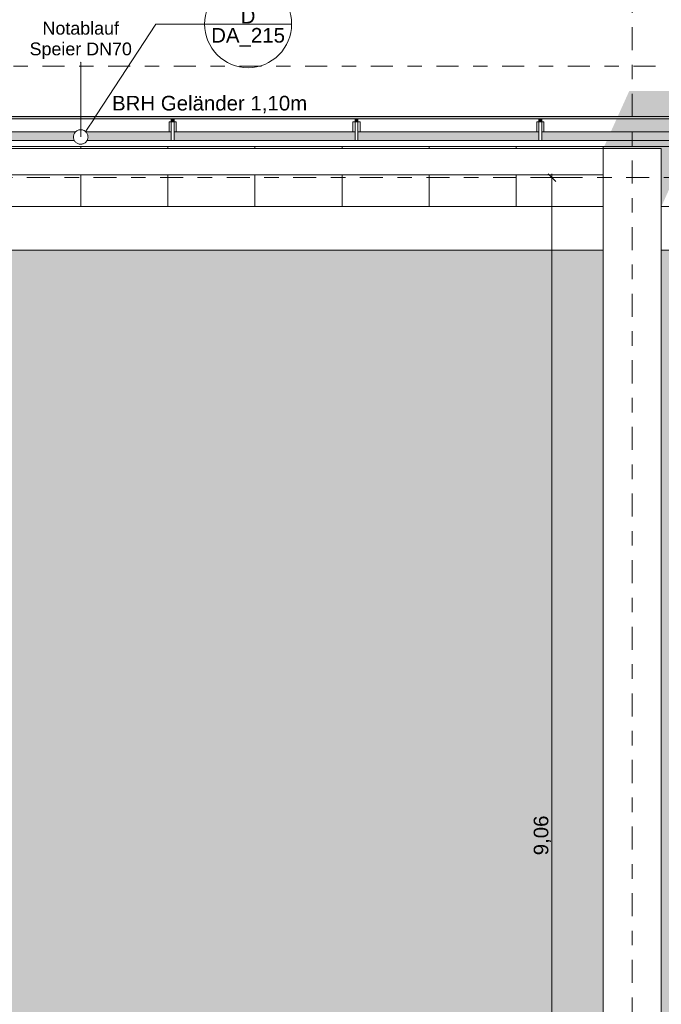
# Model space of a CAD drawing. Header units: metres. Extents: x -180 to 4, y -47 to 4.
# Tile 110 of 256: x -141.64 to -137.22, y -6.14 to 0.64. Entities that reach past the tile are written whole.
import ezdxf

# ---------------------------------------------------------------- set-up
doc = ezdxf.new("R2010")
doc.units = ezdxf.units.M
doc.header["$LTSCALE"] = 0.05
doc.header["$PDMODE"] = 1
doc.header["$PDSIZE"] = -2
for name, pattern in [('ISO-02 Strichlinie', [3.81, 3.048, -0.762]), ('ISO-10 Strichpunktlinie', [4.699, 3.048, -0.762, 0.127, -0.762]), ('Linienart-53', [5.291531, 3.175, -1.058062, 0.352704, -0.705764])]:
    doc.linetypes.add(name, pattern=pattern)
doc.layers.get('0').update_dxf_attribs({"lineweight": 25})
for name, color, linetype, lineweight, true_color in [('30 -36 Dächer- 3 Dachbeläge', 7, 'Continuous', 15, 0x9999ff), ('30 -36 Dächer- 4 Dachbekleidungen', 7, 'Continuous', 9, 0xccccff), ('70 -72 Beschriftung- 1 Beschriftung allgemein', 7, 'Continuous', 9, 0xff6633), ('70 -72 Beschriftung- 7 Detailverweise', 7, 'Continuous', 9, 0x00dd00), ('70 -72 Beschriftung- 7 Detailverweise Linie', 7, 'Continuous', 9, 0x00dd00), ('70 -76 Bemaßung- 2 Allgemein', 7, 'Continuous', 5, 0x6666cc)]:
    doc.layers.add(name, color=color, linetype=linetype, lineweight=lineweight, true_color=true_color)
for name, color, linetype, lineweight in [('40 -41 Abwasser_Wasser_Gas- 2 Wasser-1', 7, 'Continuous', 15), ('60- 61 allgemeine Ausstattung- 4 Terrassen', 7, 'Continuous', 9), ('70 -71 Achsen- 1 Gebäudeachsen', 7, 'Linienart-53', 18), ('70 -72 Beschriftung-14 Schatten', 7, 'Continuous', 5), ('Keine', 7, 'Continuous', 9)]:
    doc.layers.add(name, color=color, linetype=linetype, lineweight=lineweight)
doc.styles.add('Arial', font='arial.ttf')
doc.dimstyles.new('k+k_klein', dxfattribs={"dimtxt": 0.075516, "dimasz": 0.05302, "dimexe": 0.05, "dimexo": 0.15, "dimgap": 0.005, "dimtad": 1, "dimdec": 3, "dimtxsty": 'Arial', "dimblk": 'VW_SLASH-2', "dimblk1": 'VW_SLASH-2', "dimblk2": 'VW_SLASH-2', "dimcen": 0, "dimdle": 0.025, "dimadec": 3, "dimazin": 0, "dimtfac": 0.75, "dimtdec": 3, "dimtix": 1, "dimtmove": 0, "dimatfit": 0, "dimldrblk": 'VW_FILLEDARROW', "dimfxl": 0.1, "dimfxlon": 1, "dimfrac": 2, "dimtolj": 1, "dimarcsym": 0})

# ---------------------------------------------------------------- blocks, each defined once
blk = doc.blocks.new('Gruppe-806')
at = {"layer": '70 -72 Beschriftung- 1 Beschriftung allgemein', "linetype": 'Continuous', "lineweight": 0}
blk.add_hatch(color=30, dxfattribs=at).paths.add_polyline_path([(-141.2218, 0.3446), (-141.221, 0.3476), (-141.2202, 0.3446)])
at = {"layer": '70 -72 Beschriftung- 1 Beschriftung allgemein', "lineweight": 5, "flags": 128}
blk.add_lwpolyline([(-141.2218, 0.3446), (-141.221, 0.3476), (-141.2202, 0.3446)], close=True, dxfattribs=at)
at = {"layer": '70 -72 Beschriftung- 1 Beschriftung allgemein', "insert": (-141.221, 0.6257), "char_height": 0.088103, "attachment_point": 2, "line_spacing_factor": 0.969685, "style": 'Arial'}
blk.add_mtext('Notablauf\\PSpeier DN70', dxfattribs=at)
at = {"color": 255}
blk.add_wipeout([(-141.1777, -0.192), (-141.1804, -0.1962), (-141.1834, -0.2), (-141.1868, -0.2035), (-141.1906, -0.2067), (-141.1946, -0.2095), (-141.1989, -0.2119), (-141.2034, -0.2138), (-141.2081, -0.2153), (-141.2129, -0.2164), (-141.2177, -0.2169), (-141.2226, -0.217), (-141.2275, -0.2166), (-141.2324, -0.2157), (-141.2371, -0.2144), (-141.2416, -0.2126), (-141.246, -0.2103), (-141.2501, -0.2077), (-141.254, -0.2046), (-141.2575, -0.2012), (-141.2607, -0.1975), (-141.2635, -0.1934), (-141.2658, -0.1892), (-141.2678, -0.1847), (-141.2693, -0.18), (-141.2703, -0.1752), (-141.2709, -0.1703), (-141.271, -0.1654), (-141.2706, -0.1605), (-141.2697, -0.1557), (-141.2683, -0.151), (-141.2665, -0.1464), (-141.2643, -0.142), (-141.2616, -0.1379), (-141.2586, -0.1341), (-141.2552, -0.1305), (-141.2514, -0.1274), (-141.2474, -0.1246), (-141.2431, -0.1222), (-141.2386, -0.1202), (-141.2339, -0.1187), (-141.2291, -0.1177), (-141.2243, -0.1171), (-141.2194, -0.1171), (-141.2145, -0.1175), (-141.2096, -0.1183), (-141.2049, -0.1197), (-141.2004, -0.1215), (-141.196, -0.1237), (-141.1919, -0.1264), (-141.188, -0.1294), (-141.1845, -0.1329), (-141.1813, -0.1366), (-141.1785, -0.1406), (-141.1762, -0.1449), (-141.1742, -0.1494), (-141.1727, -0.1541), (-141.1717, -0.1589), (-141.1711, -0.1638), (-141.171, -0.1687), (-141.1714, -0.1736), (-141.1723, -0.1784), (-141.1737, -0.1831), (-141.1755, -0.1877)], dxfattribs=at).dxf.layer = '40 -41 Abwasser_Wasser_Gas- 2 Wasser-1'
at = {"layer": '40 -41 Abwasser_Wasser_Gas- 2 Wasser-1', "flags": 128}
blk.add_lwpolyline([(-141.1777, -0.192), (-141.1804, -0.1962), (-141.1834, -0.2), (-141.1868, -0.2035), (-141.1906, -0.2067), (-141.1946, -0.2095), (-141.1989, -0.2119), (-141.2034, -0.2138), (-141.2081, -0.2153), (-141.2129, -0.2164), (-141.2177, -0.2169), (-141.2226, -0.217), (-141.2275, -0.2166), (-141.2324, -0.2157), (-141.2371, -0.2144), (-141.2416, -0.2126), (-141.246, -0.2103), (-141.2501, -0.2077), (-141.254, -0.2046), (-141.2575, -0.2012), (-141.2607, -0.1975), (-141.2635, -0.1934), (-141.2658, -0.1892), (-141.2678, -0.1847), (-141.2693, -0.18), (-141.2703, -0.1752), (-141.2709, -0.1703), (-141.271, -0.1654), (-141.2706, -0.1605), (-141.2697, -0.1557), (-141.2683, -0.151), (-141.2665, -0.1464), (-141.2643, -0.142), (-141.2616, -0.1379), (-141.2586, -0.1341), (-141.2552, -0.1305), (-141.2514, -0.1274), (-141.2474, -0.1246), (-141.2431, -0.1222), (-141.2386, -0.1202), (-141.2339, -0.1187), (-141.2291, -0.1177), (-141.2243, -0.1171), (-141.2194, -0.1171), (-141.2145, -0.1175), (-141.2096, -0.1183), (-141.2049, -0.1197), (-141.2004, -0.1215), (-141.196, -0.1237), (-141.1919, -0.1264), (-141.188, -0.1294), (-141.1845, -0.1329), (-141.1813, -0.1366), (-141.1785, -0.1406), (-141.1762, -0.1449), (-141.1742, -0.1494), (-141.1727, -0.1541), (-141.1717, -0.1589), (-141.1711, -0.1638), (-141.171, -0.1687), (-141.1714, -0.1736), (-141.1723, -0.1784), (-141.1737, -0.1831), (-141.1755, -0.1877)], close=True, dxfattribs=at)
at = {"layer": '70 -72 Beschriftung- 1 Beschriftung allgemein'}
blk.add_line((-141.221, -0.167), (-141.221, 0.3476), dxfattribs=at)
blk = doc.blocks.new('Gruppe-875')
at = {"layer": '70 -72 Beschriftung- 7 Detailverweise'}
blk.add_line((0.935, 0), (0.335, 0), dxfattribs=at)
at = {"layer": '70 -72 Beschriftung- 7 Detailverweise', "flags": 128}
blk.add_lwpolyline([(0.935, 0), (0.9336, -0.0294), (0.9292, -0.0585), (0.9221, -0.0871), (0.9122, -0.1148), (0.8996, -0.1414), (0.8844, -0.1667), (0.8669, -0.1903), (0.8471, -0.2121), (0.8253, -0.2319), (0.8017, -0.2494), (0.7764, -0.2646), (0.7498, -0.2772), (0.7221, -0.2871), (0.6935, -0.2942), (0.6644, -0.2986), (0.635, -0.3), (0.6056, -0.2986), (0.5765, -0.2942), (0.5479, -0.2871), (0.5202, -0.2772), (0.4936, -0.2646), (0.4683, -0.2494), (0.4447, -0.2319), (0.4229, -0.2121), (0.4031, -0.1903), (0.3856, -0.1667), (0.3704, -0.1414), (0.3578, -0.1148), (0.3479, -0.0871), (0.3408, -0.0585), (0.3364, -0.0294), (0.335, 0), (0.3364, 0.0294), (0.3408, 0.0585), (0.3479, 0.0871), (0.3578, 0.1148), (0.3704, 0.1414), (0.3856, 0.1667), (0.4031, 0.1903), (0.4229, 0.2121), (0.4447, 0.2319), (0.4683, 0.2494), (0.4936, 0.2646), (0.5202, 0.2772), (0.5479, 0.2871), (0.5765, 0.2942), (0.6056, 0.2986), (0.635, 0.3), (0.6644, 0.2986), (0.6935, 0.2942), (0.7221, 0.2871), (0.7498, 0.2772), (0.7764, 0.2646), (0.8017, 0.2494), (0.8253, 0.2319), (0.8471, 0.2121), (0.8669, 0.1903), (0.8844, 0.1667), (0.8996, 0.1414), (0.9122, 0.1148), (0.9221, 0.0871), (0.9292, 0.0585), (0.9336, 0.0294)], close=True, dxfattribs=at)
at = {"layer": '70 -72 Beschriftung- 7 Detailverweise'}
blk.add_point((0.635, 0), dxfattribs=at)
at = {"layer": '70 -72 Beschriftung- 7 Detailverweise', "line_spacing_factor": 0.96878, "style": 'Arial'}
for s, insert, char_height, attachment_point in [('D', (0.635, 0.0046), 0.1007, 8), ('DA_215', (0.635, -0.0267), 0.10069, 2)]:
    blk.add_mtext(s, dxfattribs=dict(at, insert=insert, char_height=char_height, attachment_point=attachment_point))
blk = doc.blocks.new('Referenzmarkierung-75')
at = {"layer": '70 -72 Beschriftung- 7 Detailverweise', "transparency": 33554687}
for q in [(-0.4863, -0.7448), (0.635, 0)]:
    blk.add_line((0, 0), q, dxfattribs=at)
at = {"layer": '70 -72 Beschriftung- 7 Detailverweise', "color": 7, "transparency": 33554687}
blk.add_blockref('Gruppe-875', (0, 0), dxfattribs=at)
blk = doc.blocks.new('Gruppe-918')
at = {"layer": '70 -72 Beschriftung- 1 Beschriftung allgemein', "insert": (-141.0055, 0.1159), "char_height": 0.100689, "attachment_point": 1, "line_spacing_factor": 0.970891, "style": 'Arial'}
blk.add_mtext('BRH Geländer 1,10m', dxfattribs=at)
blk = doc.blocks.new('Gruppe-1129')
at = {"color": 255}
blk.add_wipeout([(-140.5777, -0.132), (-140.5777, -0.062), (-140.5977, -0.062), (-140.5977, -0.132)], dxfattribs=at).dxf.layer = '30 -36 Dächer- 4 Dachbekleidungen'
at = {"layer": '30 -36 Dächer- 3 Dachbeläge', "linetype": 'Continuous', "lineweight": 0, "transparency": 33554687}
blk.add_hatch(color=254, dxfattribs=at).paths.add_polyline_path([(-140.5777, -0.042), (-140.5777, -0.062), (-140.5977, -0.062), (-140.5977, -0.042)])
at = {"layer": '30 -36 Dächer- 3 Dachbeläge', "color": 254, "linetype": 'Continuous', "lineweight": 9, "true_color": 0xccccff, "transparency": 33554687, "flags": 128}
blk.add_lwpolyline([(-140.5777, -0.042), (-140.5777, -0.062), (-140.5977, -0.062), (-140.5977, -0.042)], dxfattribs=at)
at = {"layer": '30 -36 Dächer- 4 Dachbekleidungen', "flags": 128}
for points in [[(-140.6127, -0.132), (-140.6127, -0.062), (-140.5977, -0.062)], [(-140.5777, -0.132), (-140.5777, -0.062), (-140.5977, -0.062), (-140.5977, -0.132)], [(-140.5627, -0.132), (-140.5627, -0.062), (-140.5777, -0.062)]]:
    blk.add_lwpolyline(points, dxfattribs=at)
at = {"color": 255}
blk.add_wipeout([(-140.5777, -0.132), (-140.5777, -0.192), (-140.5977, -0.192), (-140.5977, -0.132)], dxfattribs=at).dxf.layer = '30 -36 Dächer- 4 Dachbekleidungen'
at = {"layer": '30 -36 Dächer- 4 Dachbekleidungen', "flags": 128}
blk.add_lwpolyline([(-140.5777, -0.132), (-140.5777, -0.192), (-140.5977, -0.192), (-140.5977, -0.132)], dxfattribs=at)
blk = doc.blocks.new('Gruppe-1130')
at = {"color": 255}
blk.add_wipeout([(-139.311, -0.132), (-139.311, -0.062), (-139.331, -0.062), (-139.331, -0.132)], dxfattribs=at).dxf.layer = '30 -36 Dächer- 4 Dachbekleidungen'
at = {"layer": '30 -36 Dächer- 3 Dachbeläge', "linetype": 'Continuous', "lineweight": 0, "transparency": 33554687}
blk.add_hatch(color=254, dxfattribs=at).paths.add_polyline_path([(-139.311, -0.042), (-139.311, -0.062), (-139.331, -0.062), (-139.331, -0.042)])
at = {"layer": '30 -36 Dächer- 3 Dachbeläge', "color": 254, "linetype": 'Continuous', "lineweight": 9, "true_color": 0xccccff, "transparency": 33554687, "flags": 128}
blk.add_lwpolyline([(-139.311, -0.042), (-139.311, -0.062), (-139.331, -0.062), (-139.331, -0.042)], dxfattribs=at)
at = {"layer": '30 -36 Dächer- 4 Dachbekleidungen', "flags": 128}
for points in [[(-139.346, -0.132), (-139.346, -0.062), (-139.331, -0.062)], [(-139.311, -0.132), (-139.311, -0.062), (-139.331, -0.062), (-139.331, -0.132)], [(-139.296, -0.132), (-139.296, -0.062), (-139.311, -0.062)]]:
    blk.add_lwpolyline(points, dxfattribs=at)
at = {"color": 255}
blk.add_wipeout([(-139.311, -0.132), (-139.311, -0.192), (-139.331, -0.192), (-139.331, -0.132)], dxfattribs=at).dxf.layer = '30 -36 Dächer- 4 Dachbekleidungen'
at = {"layer": '30 -36 Dächer- 4 Dachbekleidungen', "flags": 128}
blk.add_lwpolyline([(-139.311, -0.132), (-139.311, -0.192), (-139.331, -0.192), (-139.331, -0.132)], dxfattribs=at)
blk = doc.blocks.new('Gruppe-1131')
at = {"color": 255}
blk.add_wipeout([(-138.0443, -0.132), (-138.0443, -0.062), (-138.0643, -0.062), (-138.0643, -0.132)], dxfattribs=at).dxf.layer = '30 -36 Dächer- 4 Dachbekleidungen'
at = {"layer": '30 -36 Dächer- 3 Dachbeläge', "linetype": 'Continuous', "lineweight": 0, "transparency": 33554687}
blk.add_hatch(color=254, dxfattribs=at).paths.add_polyline_path([(-138.0443, -0.042), (-138.0443, -0.062), (-138.0643, -0.062), (-138.0643, -0.042)])
at = {"layer": '30 -36 Dächer- 3 Dachbeläge', "color": 254, "linetype": 'Continuous', "lineweight": 9, "true_color": 0xccccff, "transparency": 33554687, "flags": 128}
blk.add_lwpolyline([(-138.0443, -0.042), (-138.0443, -0.062), (-138.0643, -0.062), (-138.0643, -0.042)], dxfattribs=at)
at = {"layer": '30 -36 Dächer- 4 Dachbekleidungen', "flags": 128}
for points in [[(-138.0793, -0.132), (-138.0793, -0.062), (-138.0643, -0.062)], [(-138.0443, -0.132), (-138.0443, -0.062), (-138.0643, -0.062), (-138.0643, -0.132)], [(-138.0293, -0.132), (-138.0293, -0.062), (-138.0443, -0.062)]]:
    blk.add_lwpolyline(points, dxfattribs=at)
at = {"color": 255}
blk.add_wipeout([(-138.0443, -0.132), (-138.0443, -0.192), (-138.0643, -0.192), (-138.0643, -0.132)], dxfattribs=at).dxf.layer = '30 -36 Dächer- 4 Dachbekleidungen'
at = {"layer": '30 -36 Dächer- 4 Dachbekleidungen', "flags": 128}
blk.add_lwpolyline([(-138.0443, -0.132), (-138.0443, -0.192), (-138.0643, -0.192), (-138.0643, -0.132)], dxfattribs=at)
blk = doc.blocks.new('Gruppe-1384')
at = {"layer": '30 -36 Dächer- 3 Dachbeläge', "linetype": 'Continuous', "lineweight": 0}
blk.add_hatch(color=254, dxfattribs=at).paths.add_polyline_path([(-159.80099996, -0.19204198), (-83.34099996, -0.19204198), (-83.34099996, -0.02704198), (-159.80099996, -0.02704198)])
at = {"layer": '30 -36 Dächer- 3 Dachbeläge', "flags": 128}
blk.add_lwpolyline([(-159.80099996, -0.19204198), (-83.34099996, -0.19204198), (-83.34099996, -0.02704198), (-159.80099996, -0.02704198)], close=True, dxfattribs=at)
at = {"layer": '70 -72 Beschriftung- 7 Detailverweise', "transparency": 33554687}
blk.add_line((-140.70314926, 0.61), (-140.06814926, 0.61), dxfattribs=at)
at = {"layer": '70 -72 Beschriftung- 7 Detailverweise'}
blk.add_line((-139.76814926, 0.61), (-140.36814926, 0.61), dxfattribs=at)
at = {"layer": '70 -72 Beschriftung- 7 Detailverweise', "flags": 128}
blk.add_lwpolyline([(-139.77391368, 0.6685271), (-139.76959385, 0.63940514), (-139.76814926, 0.61), (-139.76959385, 0.58059486), (-139.77391368, 0.5514729), (-139.78106716, 0.5229146), (-139.7909854, 0.49519497), (-139.80357288, 0.46858098), (-139.81870838, 0.44332893), (-139.83624613, 0.41968201), (-139.85601723, 0.39786797), (-139.87783128, 0.37809686), (-139.90147819, 0.36055912), (-139.92673024, 0.34542362), (-139.95334423, 0.33283614), (-139.98106386, 0.3229179), (-140.00962217, 0.31576442), (-140.03874412, 0.31144458), (-140.06814926, 0.31), (-140.09755441, 0.31144458), (-140.12667636, 0.31576442), (-140.15523467, 0.3229179), (-140.18295429, 0.33283614), (-140.20956829, 0.34542362), (-140.23482033, 0.36055912), (-140.25846725, 0.37809686), (-140.2802813, 0.39786797), (-140.3000524, 0.41968201), (-140.31759015, 0.44332893), (-140.33272564, 0.46858098), (-140.34531312, 0.49519497), (-140.35523136, 0.5229146), (-140.36238485, 0.5514729), (-140.36670468, 0.58059486), (-140.36814926, 0.61), (-140.36670468, 0.63940514), (-140.36238485, 0.6685271)], dxfattribs=at)
at = {"layer": '70 -72 Beschriftung- 7 Detailverweise'}
blk.add_point((-140.06814926, 0.61), dxfattribs=at)
at = {"layer": '70 -72 Beschriftung- 7 Detailverweise', "insert": (-140.06814926, 0.58333588), "char_height": 0.100688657, "attachment_point": 2, "line_spacing_factor": 0.96878, "style": 'Arial'}
blk.add_mtext('DA_215', dxfattribs=at)
at = {"color": 255, "linetype": 'ISO-02 Strichlinie', "lineweight": 5, "transparency": 33554483}
blk.add_wipeout([(-129.82059596, -0.94704198), (-129.82059596, -11.49704198), (-130.02099996, -11.49704198), (-130.02099996, -11.89704198), (-129.82059596, -11.89704198), (-129.82059596, -12.11704198), (-137.42059596, -12.11704198), (-137.42059596, -11.89704198), (-137.22099996, -11.89704198), (-137.22099996, -11.49704198), (-137.42059596, -11.49704198), (-137.42059596, -0.94704198)], dxfattribs=at).dxf.layer = '60- 61 allgemeine Ausstattung- 4 Terrassen'
at = {"color": 255}
blk.add_wipeout([(-159.80099996, -0.13204198), (-83.34099996, -0.13204198), (-83.34099996, -0.04204198), (-159.80099996, -0.04204198)], dxfattribs=at).dxf.layer = '30 -36 Dächer- 4 Dachbekleidungen'
at = {"color": 255, "linetype": 'ISO-02 Strichlinie', "lineweight": 5, "transparency": 33554483}
blk.add_wipeout([(-137.42059596, -0.94704198), (-137.42059596, -11.49704198), (-137.62099996, -11.49704198), (-137.62099996, -11.89704198), (-137.42059596, -11.89704198), (-137.42059596, -12.11704198), (-145.02059596, -12.11704198), (-145.02059596, -11.89704198), (-144.82099996, -11.89704198), (-144.82099996, -11.49704198), (-145.02059596, -11.49704198), (-145.02059596, -0.94704198)], dxfattribs=at).dxf.layer = '60- 61 allgemeine Ausstattung- 4 Terrassen'
at = {"layer": '60- 61 allgemeine Ausstattung- 4 Terrassen', "linetype": 'Continuous', "lineweight": 9, "transparency": 33554483}
h = blk.add_hatch(dxfattribs=at)
h.set_pattern_fill('Sand 1 sehr fein SRF', style=0, pattern_type=2)
h.set_pattern_definition([(-22, (-129.5485, -6.532042), (-0.018555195, 0.04226461), [0.000625, -0.061875]), (14, (-129.540251, -6.554718), (-0.037110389, -0.027832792), [0.000625, -0.030625]), (-3.77456, (-129.599014, -6.56915), (-0.01958604, 0.06597403), [0.00028186, -0.09367194]), (-68, (-129.42892, -6.50524), (0.1926424, 0.04408), [0.00028125, -0.09346875]), (96, (-129.562934, -6.596983), (-0.036105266, -0.06319548), [0.0005625, -0.0931875]), (132, (-129.5351, -6.57328), (0.040202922, 0.004123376), [0.0003125, -0.0621875]), (-17, (-129.567055, -6.55678), (0.0930531, 0.02892868), [0.000625, -0.061875]), (-145, (-129.5619, -6.551625), (0.06266964, -0.04009224), [0.000625, -0.061875]), (-137, (-129.57633, -6.548533), (0.0494443, -0.02123569), [0.000625, -0.061875])])
h.paths.add_polyline_path([(-99.84099996, -11.27704198), (-99.35099996, -11.27704198), (-99.35099996, -11.10004198), (-99.54599996, -11.10004198), (-99.54599996, -8.69704198), (-101.84599996, -8.69704198), (-101.84599996, -2.69704198), (-99.54599996, -2.69704198), (-99.54599996, -0.94704198), (-159.62399996, -0.94704198), (-159.62399996, -2.69704198), (-155.87399996, -2.69704198), (-155.87399996, -8.69704198), (-159.62399996, -8.69704198), (-159.62399996, -11.62704198), (-159.80099996, -11.62704198), (-159.80099996, -12.11704198), (-100.01799996, -12.11704198), (-100.01799996, -11.76704198), (-99.84099996, -11.76704198)])
h.paths.add_polyline_path([(-152.82099996, -11.49704198), (-152.42099996, -11.49704198), (-152.42099996, -11.89704198), (-152.82099996, -11.89704198)])
h.paths.add_polyline_path([(-107.22099996, -11.49704198), (-106.82099996, -11.49704198), (-106.82099996, -11.89704198), (-107.22099996, -11.89704198)])
h.paths.add_polyline_path([(-114.82099996, -11.49704198), (-114.42099996, -11.49704198), (-114.42099996, -11.89704198), (-114.82099996, -11.89704198)])
h.paths.add_polyline_path([(-122.42099996, -11.49704198), (-122.02099996, -11.49704198), (-122.02099996, -11.89704198), (-122.42099996, -11.89704198)])
h.paths.add_polyline_path([(-130.02099996, -11.49704198), (-129.62099996, -11.49704198), (-129.62099996, -11.89704198), (-130.02099996, -11.89704198)])
h.paths.add_polyline_path([(-137.62099996, -11.49704198), (-137.22099996, -11.49704198), (-137.22099996, -11.89704198), (-137.62099996, -11.89704198)])
h.paths.add_polyline_path([(-145.22099996, -11.49704198), (-144.82099996, -11.49704198), (-144.82099996, -11.89704198), (-145.22099996, -11.89704198)])
at = {"layer": '30 -36 Dächer- 4 Dachbekleidungen', "flags": 128}
blk.add_lwpolyline([(-159.80099996, -0.13204198), (-83.34099996, -0.13204198), (-83.34099996, -0.04204198), (-159.80099996, -0.04204198)], close=True, dxfattribs=at)
at = {"color": 255, "lineweight": 9}
blk.add_wipeout([(-159.62399996, -0.64704198), (-83.51799996, -0.64704198), (-83.51799996, -0.94704198), (-159.62399996, -0.94704198)], dxfattribs=at).dxf.layer = '40 -41 Abwasser_Wasser_Gas- 2 Wasser-1'
at = {"layer": '60- 61 allgemeine Ausstattung- 4 Terrassen', "linetype": 'Continuous', "lineweight": 9, "transparency": 33554534}
h = blk.add_hatch(dxfattribs=at)
h.set_pattern_fill('Platte 60_60 SRF-1', style=0, pattern_type=2)
h.set_pattern_definition([(90, (-137.621, -0.64704), (-0.6, 7e-17), []), (0, (-137.621, -0.64704), (0, 0.6), [])])
h.paths.add_polyline_path([(-144.82099996, -0.19204198), (-137.62099996, -0.19204198), (-137.62099996, -0.64704198), (-144.82099996, -0.64704198)])
at = {"layer": '40 -41 Abwasser_Wasser_Gas- 2 Wasser-1', "color": 7, "lineweight": 9, "flags": 128}
blk.add_lwpolyline([(-159.62399996, -0.64704198), (-83.51799996, -0.64704198), (-83.51799996, -0.94704198), (-159.62399996, -0.94704198)], close=True, dxfattribs=at)
at = {"layer": '60- 61 allgemeine Ausstattung- 4 Terrassen', "color": 252, "linetype": 'Continuous', "lineweight": 9, "true_color": 0x888888, "transparency": 33554687, "flags": 128}
blk.add_lwpolyline([(-144.82099996, -0.19204198), (-137.62099996, -0.19204198), (-137.62099996, -0.64704198), (-144.82099996, -0.64704198)], close=True, dxfattribs=at)
at = {"color": 255}
blk.add_wipeout([(-159.80099996, -0.23204198), (-83.34099996, -0.23204198), (-83.34099996, -0.19204198), (-159.80099996, -0.19204198)], dxfattribs=at).dxf.layer = '30 -36 Dächer- 4 Dachbekleidungen'
at = {"layer": '30 -36 Dächer- 4 Dachbekleidungen', "flags": 128}
blk.add_lwpolyline([(-159.80099996, -0.23204198), (-83.34099996, -0.23204198), (-83.34099996, -0.19204198), (-159.80099996, -0.19204198)], close=True, dxfattribs=at)
at = {"layer": '40 -41 Abwasser_Wasser_Gas- 2 Wasser-1', "color": 7}
blk.add_blockref('Gruppe-806', (0, 0), dxfattribs=at)
at = {"layer": '70 -72 Beschriftung- 1 Beschriftung allgemein', "color": 7}
for name in ['Gruppe-1130', 'Gruppe-1131']:
    blk.add_blockref(name, (0, 0), dxfattribs=at)
at = {"layer": '70 -72 Beschriftung- 7 Detailverweise', "transparency": 33554687}
blk.add_line((-140.70314926, 0.61), (-141.18946154, -0.13475538), dxfattribs=at)
at = {"layer": '70 -72 Beschriftung- 1 Beschriftung allgemein', "color": 7}
blk.add_blockref('Gruppe-918', (0, 0), dxfattribs=at)
at = {"layer": '70 -72 Beschriftung- 7 Detailverweise'}
blk.add_blockref('Referenzmarkierung-75', (-140.70314926, 0.61), dxfattribs=at)
at = {"layer": '70 -72 Beschriftung- 1 Beschriftung allgemein', "color": 7}
blk.add_blockref('Gruppe-1129', (0, 0), dxfattribs=at)
blk = doc.blocks.new('Gruppe-1438')
at = {"color": 255, "lineweight": 9}
blk.add_wipeout([(-137.621, -0.247), (-137.221, -0.247), (-137.221, -11.897), (-137.621, -11.897)], dxfattribs=at).dxf.layer = '60- 61 allgemeine Ausstattung- 4 Terrassen'
at = {"layer": '60- 61 allgemeine Ausstattung- 4 Terrassen', "lineweight": 9, "flags": 128}
blk.add_lwpolyline([(-137.621, -0.247), (-137.221, -0.247), (-137.221, -11.897), (-137.621, -11.897)], close=True, dxfattribs=at)
at = {"color": 255, "lineweight": 9}
blk.add_wipeout([(-144.821, -0.247), (-137.621, -0.247), (-137.621, -0.427), (-144.821, -0.427)], dxfattribs=at).dxf.layer = '60- 61 allgemeine Ausstattung- 4 Terrassen'
at = {"layer": '70 -72 Beschriftung-14 Schatten', "linetype": 'Continuous', "lineweight": 0, "transparency": 33554495}
blk.add_hatch(color=7, dxfattribs=at).paths.add_polyline_path([(-137.621, -0.247), (-137.221, -0.247), (-137.221, -0.647), (-136.8611, 0.15), (-137.4417, 0.15)])
at = {"layer": '60- 61 allgemeine Ausstattung- 4 Terrassen', "lineweight": 9, "flags": 128}
blk.add_lwpolyline([(-144.821, -0.247), (-137.621, -0.247), (-137.621, -0.427), (-144.821, -0.427)], close=True, dxfattribs=at)
blk = doc.blocks.new('_Dach_2D (2D)')
at = {"layer": '60- 61 allgemeine Ausstattung- 4 Terrassen', "color": 7}
blk.add_blockref('Gruppe-1384', (0, 0), dxfattribs=at)
blk.add_blockref('Gruppe-1438', (0, 0), dxfattribs=at)
blk = doc.blocks.new('VW_SLASH-2')
at = {"color": 0, "linetype": 'ByBlock', "lineweight": -2, "transparency": 16777216}
blk.add_line((0.47, 0), (-1, 0), dxfattribs=at)
at = {"color": 0, "lineweight": 5, "transparency": 16777216, "flags": 128}
blk.add_lwpolyline([(0.5, 0.5), (-0.5, -0.5)], dxfattribs=at)
blk = doc.blocks.new('*D2344')
at = {"layer": '70 -76 Bemaßung- 2 Allgemein', "color": 0, "lineweight": -2}
for p, q in [((-138.075, -0.447), (-137.925, -0.447)), ((-137.975, -9.454), (-137.975, -0.5001)), ((-138.075, -9.507), (-137.925, -9.507))]:
    blk.add_line(p, q, dxfattribs=at)
at = {"layer": 'Defpoints', "color": 0}
for p in [(-138.551, -0.447), (-137.975, -0.447), (-138.311, -9.507)]:
    blk.add_point(p, dxfattribs=at)
at = {"layer": '70 -76 Bemaßung- 2 Allgemein', "color": 0, "lineweight": -2, "xscale": 0.05302001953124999, "yscale": 0.05302001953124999, "zscale": 0.05302001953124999}
for p, rotation in [((-137.975, -0.447), 90), ((-137.975, -9.507), 270)]:
    blk.add_blockref('VW_SLASH-2', p, dxfattribs=dict(at, rotation=rotation))
at = {"layer": '70 -76 Bemaßung- 2 Allgemein', "color": 0, "insert": (-138.0405, -4.977), "char_height": 0.10069, "attachment_point": 5, "rotation": 90, "style": 'Arial'}
blk.add_mtext('\\A1;9,06', dxfattribs=at)
blk = doc.blocks.new('VW_FILLEDARROW')
at = {"linetype": 'Continuous', "lineweight": 0, "transparency": 16777216}
blk.add_hatch(color=0, dxfattribs=at).paths.add_polyline_path([(-2.83, 0.76), (0, 0), (-2.83, -0.76)])
at = {"color": 0, "lineweight": 5, "transparency": 16777216, "flags": 128}
blk.add_lwpolyline([(-2.83, 0.76), (0, 0), (-2.83, -0.76)], close=True, dxfattribs=at)
blk = doc.blocks.new('_Achsen (3D)')
at = {"layer": '70 -71 Achsen- 1 Gebäudeachsen', "transparency": 33554687}
for p, q in [((-137.421, 3.8), (-137.421, -46.172)), ((-179.668, -0.447), (3.826, -0.447))]:
    blk.add_line(p, q, dxfattribs=at)
blk = doc.blocks.new('Gruppe-1930')
at = {"layer": '70 -76 Bemaßung- 2 Allgemein'}
dim = blk.add_linear_dim(base=(-137.975, -0.44704198), p1=(-138.31099996, -9.50704198), p2=(-138.55099996, -0.44704198), angle=270, text='9,06', dimstyle='k+k_klein', override={"dimtxt": 0.100689, "dimgap": 0.005, "dimdec": 8, "dimpost": '<>', "dimtxsty": 'Arial', "dimtmove": 2}, dxfattribs=at)
dim.commit()
dim.dimension.update_dxf_attribs({"geometry": '*D2344', "text_midpoint": (-138.04046354, -4.97704198)})
blk = doc.blocks.new('_Dach_2D Bemaßung_ Beschriftung (2D)')
at = {"layer": '70 -72 Beschriftung- 7 Detailverweise Linie', "linetype": 'ISO-10 Strichpunktlinie', "flags": 128}
blk.add_lwpolyline([(-176.32, 0.3208767), (-99.01, 0.3208767), (-99.01, -12.16), (-176.32, -12.16)], close=True, dxfattribs=at)
at = {"layer": '70 -76 Bemaßung- 2 Allgemein'}
blk.add_blockref('Gruppe-1930', (0, 0), dxfattribs=at)

msp = doc.modelspace()

# ---------------------------------------------------------------- block references
at = {"layer": 'Keine', "color": 1}
msp.add_blockref('_Dach_2D (2D)', (0, 0), dxfattribs=at)

# ---------------------------------------------------------------- next in the draw order: block references
msp.add_blockref('_Dach_2D Bemaßung_ Beschriftung (2D)', (0, 0), dxfattribs=at)

# ---------------------------------------------------------------- next in the draw order: block references
msp.add_blockref('_Achsen (3D)', (0, 0), dxfattribs=at)

doc.saveas('drawing.dxf')
